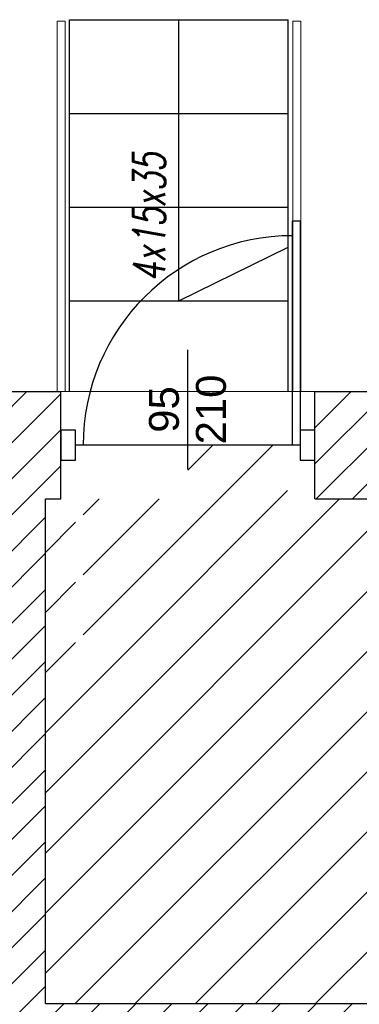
# Model space of a CAD drawing. Header units: millimetres. Extents: x -486876 to 553054, y -140324 to 834178.
# Tile 77 of 155: x -78279 to -77010, y 81199 to 84876. Entities that reach past the tile are written whole.
import ezdxf
from ezdxf.enums import TextEntityAlignment as Align

# ---------------------------------------------------------------- set-up
doc = ezdxf.new("R2010")
doc.units = ezdxf.units.MM
doc.linetypes.add('DASH2', pattern=[0.75, 0.5, -0.25])
for name, color, linetype, lineweight in [('_XREF', 252, 'DASH2', 13), ('XREF$0$0-ARKUSZ-OPIS', 8, 'Continuous', 18), ('XREF$0$AR-EL-PORĘCZE', 8, 'Continuous', 18), ('XREF$0$elewacje', 8, 'Continuous', 20), ('XREF$0$ściana nośna', 8, 'Continuous', 30)]:
    doc.layers.add(name, color=color, linetype=linetype, lineweight=lineweight)
for name, color, linetype in [('XREF$0$DRZWI', 8, 'Continuous'), ('XREF$0$WIDOK', 8, 'Continuous'), ('XREF$0$WYMIARY', 9, 'Continuous'), ('XREF$0$WYPEŁNIENIA', 8, 'Continuous')]:
    doc.layers.add(name, color=color, linetype=linetype)
doc.styles.add('XREF$0$APLUS', font='arial.ttf', dxfattribs={"width": 0.6})
doc.styles.add('XREF$0$Simplex 0.7 Italic', font='simplex.shx', dxfattribs={"width": 0.7, "oblique": 10})
pattern_1 = [(45, (-52999.899, 13162.694), (-6.7351921, 6.7351921), [])]
pattern_2 = [(45, (-28088.064, -1137.435), (-11.22532, 11.22532), [])]

# ---------------------------------------------------------------- blocks, each defined once
blk = doc.blocks.new('*U594')
for p in [(0, -0.35), (0, 0.35)]:
    blk.add_line(p, (0, 0.375))
at = {"ltscale": 0.8}
blk.add_line((-0.0797, 0), (0.3181, 0), dxfattribs=at)
blk.add_lwpolyline([(0.05, 0.375), (0.05, 0.425), (-0.05, 0.425), (-0.05, 0.375)], close=True, dxfattribs=at)
blk.add_lwpolyline([(0, -0.375), (0, -0.35), (0.7497, -0.35), (0.7497, -0.375), (0.05, -0.375), (-0.05, -0.375), (-0.05, -0.425), (0.05, -0.425), (0.05, -0.375)])
blk.add_arc((0, -0.35), 0.7, 0, 90)
at = {"style": 'XREF$0$APLUS'}
blk.add_attdef('S', text='', height=0.1, dxfattribs=at).set_placement((0.1192, 0), align=Align.BOTTOM_CENTER)
blk.add_attdef('H', text='', height=0.1, dxfattribs=at).set_placement((0.1192, -0.0273), align=Align.TOP_CENTER)
blk = doc.blocks.new('XREF')
at = {"layer": 'XREF$0$WYPEŁNIENIA'}
h = blk.add_hatch(dxfattribs=at)
h.set_pattern_fill('ANSI31', color=256, scale=3)
h.set_pattern_definition(pattern_1)
h.paths.add_polyline_path([(2833.43, 11289.37), (2724.32, 11289.37), (2724.32, 11249.37), (2833.43, 11249.37)])
h.paths.add_polyline_path([(2867.14, 11289.37), (2833.43, 11289.37), (2833.43, 11249.37), (2867.14, 11249.37)])
h.paths.add_polyline_path([(2561.4, 11289.37), (2420.48, 11289.37), (2420.48, 11249.37), (2561.4, 11249.37)])
h.paths.add_polyline_path([(2257.56, 11289.37), (2121.56, 11289.37), (2121.56, 11163.24), (2161.56, 11163.24), (2161.56, 11249.37), (2257.56, 11249.37)])
h.paths.add_polyline_path([(2161.56, 11000.31), (2121.56, 11000.31), (2121.56, 10935.51), (2161.56, 10935.51)])
h.paths.add_polyline_path([(2161.56, 10935.51), (2121.56, 10935.51), (2121.56, 10867.6), (2161.56, 10867.6)])
h.paths.add_polyline_path([(3030.07, 11289.37), (3030.07, 11249.37), (3176.56, 11249.37), (3176.56, 11149.37), (2871.56, 11149.37), (2871.56, 10935.51), (2896.56, 10935.51), (2896.56, 11134.37), (3176.56, 11134.37), (3176.56, 10935.51), (3201.56, 10935.51), (3201.56, 11045.83), (3361.56, 11045.83), (3361.56, 10945.96), (3337.08, 10945.96), (3337.08, 10935.51), (3364.3, 10935.51), (3364.3, 10937.53), (3378.3, 10937.53), (3378.3, 10935.51), (3395.73, 10935.51), (3395.73, 10937.53), (3409.73, 10937.53), (3409.73, 10935.51), (3427.16, 10935.51), (3427.16, 10937.53), (3441.16, 10937.53), (3441.16, 10935.51), (3446.56, 10935.51), (3446.56, 10945.96), (3376.56, 10945.96), (3376.56, 11045.83), (3456.22, 11045.83), (3456.22, 11060.83), (3201.56, 11060.83), (3201.56, 11249.37), (3207.26, 11249.37), (3207.26, 11289.37), (3205.89, 11289.37)])
h.paths.add_polyline_path([(3179.52, 11177.85), (3198.59, 11177.85), (3198.59, 11191.35), (3179.52, 11191.35)], flags=24)
h.paths.add_polyline_path([(3151.69, 11132.98), (3151.69, 11150.77), (3138.19, 11150.77), (3138.19, 11132.98)], flags=25)
h.paths.add_polyline_path([(3276.39, 11044.44), (3276.39, 11062.23), (3262.89, 11062.23), (3262.89, 11044.44)], flags=25)
h = blk.add_hatch(dxfattribs=at)
h.set_pattern_fill('ANSI31', color=256, scale=3)
h.set_pattern_definition(pattern_1)
h.paths.add_polyline_path([(3567.22, 11289.37), (3507.62, 11289.37), (3507.62, 11249.37), (3567.22, 11249.37)])
h.paths.add_polyline_path([(3507.62, 11289.37), (3302.26, 11289.37), (3302.26, 11249.37), (3507.62, 11249.37)])
h.paths.add_polyline_path([(3796.56, 11289.37), (3567.22, 11289.37), (3567.22, 11249.37), (3766.56, 11249.37), (3766.56, 11216.34), (3796.56, 11216.34)])
h = blk.add_hatch(dxfattribs=at)
h.set_pattern_fill('ANSI31', color=256, scale=5)
h.set_pattern_definition(pattern_2)
h.paths.add_polyline_path([(3293.88, 11269.37), (3254.76, 11269.37), (3254.76, 11249.37), (3215.64, 11249.37), (3215.64, 11191.14, 0.414214)])
h = blk.add_hatch(dxfattribs=at)
h.set_pattern_fill('ANSI31', color=256, scale=5)
h.set_pattern_definition(pattern_2)
h.paths.add_polyline_path([(3507.62, 11249.37), (3302.26, 11249.37), (3291.28, 11249.37, -0.340372), (3215.64, 11191.14), (3215.64, 11185.59), (3212.85, 11185.59), (3212.85, 11249.37), (3207.26, 11249.37), (3201.56, 11249.37), (3201.56, 11060.83), (3456.22, 11060.83), (3456.22, 11074.33), (3456.22, 11118.49), (3507.62, 11118.49)])
h.paths.add_polyline_path([(3766.56, 11249.37), (3507.62, 11249.37), (3507.62, 11118.49), (3555.71, 11118.49), (3555.71, 11074.33), (3507.62, 11074.33), (3507.62, 11060.83), (3766.56, 11060.83), (3766.56, 11096.65), (3766.56, 11216.34)])
h.paths.add_polyline_path([(3571.08, 11127.38), (3697.5, 11127.38), (3697.5, 11083.21), (3571.08, 11083.21)], flags=16)
h.paths.add_polyline_path([(3507.62, 11074.33), (3456.22, 11074.33), (3456.22, 11060.83), (3507.62, 11060.83)], flags=17)
h.paths.add_polyline_path([(3575.22, 11093.38), (3613.36, 11093.38), (3617.14, 11120.3), (3579, 11120.3)], flags=8)
h.paths.add_polyline_path([(3615.95, 11109.61), (3693.87, 11109.61), (3695.97, 11124.56), (3618.05, 11124.56)], flags=8)
h.paths.add_polyline_path([(3615.46, 11086.76), (3678.55, 11086.76), (3681.36, 11106.78), (3618.27, 11106.78)], flags=8)
h = blk.add_hatch(dxfattribs=at)
h.set_pattern_fill('ANSI31', color=256, scale=3)
h.set_pattern_definition(pattern_1)
h.paths.add_polyline_path([(3536.35, 10935.51), (3530.35, 10935.51), (3530.35, 10801.78), (3536.35, 10801.78)])
h.paths.add_polyline_path([(3536.35, 11045.83), (3530.35, 11045.83), (3530.35, 10945.96), (3533.62, 10945.96), (3536.35, 10945.96)], flags=17)
h.paths.add_polyline_path([(3796.56, 11096.65), (3766.56, 11096.65), (3766.56, 11060.83), (3507.62, 11060.83), (3507.62, 11045.83), (3526.56, 11045.83), (3626.56, 11045.83), (3626.56, 10935.51), (3636.56, 10935.51), (3636.56, 11045.83), (3766.56, 11045.83), (3796.56, 11045.83)])
edge = h.paths.add_edge_path()
edge.add_arc((3779.04, 10935.86), 93.67, 192.1343, 192.8888, ccw=False)
edge.add_line((3687.46, 10916.17), (3684.53, 10916.17))
edge.add_line((3684.53, 10916.17), (3684.53, 10926.14))
edge.add_line((3684.53, 10926.14), (3636.56, 10926.14))
edge.add_line((3636.56, 10926.14), (3636.56, 10935.51))
edge.add_line((3636.56, 10935.51), (3626.56, 10935.51))
edge.add_line((3626.56, 10935.51), (3626.56, 10926.14))
edge.add_line((3626.56, 10926.14), (3626.56, 10916.14))
edge.add_line((3626.56, 10916.14), (3626.56, 10891.78))
edge.add_line((3626.56, 10891.78), (3687.73, 10891.78))
edge.add_line((3687.73, 10891.78), (3687.73, 10914.97))
h.paths.add_polyline_path([(3647.75, 10901.56), (3633.75, 10901.56), (3633.75, 10915.56), (3647.75, 10915.56)], flags=16)
h.paths.add_polyline_path([(3796.56, 10926.14), (3766.56, 10926.14), (3766.56, 10872.13), (3796.56, 10872.13)])
h.paths.add_polyline_path([(3796.56, 10818.23), (3766.56, 10818.23), (3766.56, 10801.78), (3747.83, 10801.78), (3747.83, 10786.78), (3766.56, 10786.78), (3766.56, 10776.78), (3796.56, 10776.78)])
h.paths.add_polyline_path([(3747.83, 10801.78), (3680.36, 10801.78), (3680.36, 10786.78), (3747.83, 10786.78)])
h.paths.add_polyline_path([(3406.41, 10801.78), (3376.56, 10801.78), (3376.56, 10889.68), (3446.15, 10889.68), (3446.56, 10916.14), (3446.56, 10926.14), (3446.56, 10935.51), (3441.16, 10935.51), (3441.16, 10923.53), (3427.16, 10923.53), (3427.16, 10935.51), (3409.73, 10935.51), (3409.73, 10923.53), (3395.73, 10923.53), (3395.73, 10935.51), (3378.3, 10935.51), (3378.3, 10923.53), (3364.3, 10923.53), (3364.3, 10935.51), (3337.08, 10935.51), (3337.08, 10926.14), (3301.56, 10926.14), (3301.56, 10920.14), (3301.56, 10916.14), (3337.08, 10916.14), (3337.08, 10889.68), (3361.56, 10889.68), (3361.56, 10801.78), (3189.06, 10801.78), (3176.56, 10801.78), (3176.56, 10766.78), (3201.56, 10766.78), (3201.56, 10786.78), (3406.41, 10786.78)])
h.paths.add_polyline_path([(3214.49, 10923.14), (3214.49, 10926.14), (3201.56, 10926.14), (3201.56, 10935.51), (3176.56, 10935.51), (3176.56, 10901.78), (3201.56, 10901.78), (3201.56, 10916.14), (3214.49, 10916.14)], flags=17)
h.paths.add_polyline_path([(3176.56, 10801.78), (3006.73, 10801.78), (3006.73, 10789.78), (3176.56, 10789.78)])
h.paths.add_polyline_path([(2906.73, 10801.78), (2815.34, 10801.78), (2815.34, 10789.78), (2894.64, 10789.78), (2904.95, 10789.78)])
h.paths.add_polyline_path([(2896.56, 10935.51), (2871.56, 10935.51), (2871.56, 10801.78), (2896.56, 10801.78)])
h.paths.add_polyline_path([(2892.75, 10828.64), (2910.53, 10828.64), (2910.53, 10842.14), (2892.75, 10842.14)])
at = {"layer": 'XREF$0$AR-EL-PORĘCZE', "lineweight": -2}
for p, q in [((3205.89, 11289.37), (3205.89, 11427.73)), ((3208.89, 11427.73), (3205.89, 11427.73)), ((3208.89, 11289.37), (3208.89, 11427.73)), ((3293.95, 11289.37), (3293.95, 11427.73)), ((3293.95, 11427.73), (3296.95, 11427.73)), ((3296.95, 11289.37), (3296.95, 11427.73))]:
    blk.add_line(p, q, dxfattribs=at)
at = {"layer": 'XREF$0$elewacje'}
blk.add_line((3207.26, 11289.37), (3302.26, 11289.37), dxfattribs=at)
at = {"layer": 'XREF$0$WIDOK'}
for p, q in [((3210.58, 11428.26), (3292.27, 11428.26)), ((3210.58, 11289.37), (3210.58, 11428.26)), ((3292.27, 11289.37), (3292.27, 11428.26)), ((3210.58, 11393.26), (3292.27, 11393.26)), ((3210.58, 11358.26), (3292.27, 11358.26)), ((3210.58, 11323.26), (3292.27, 11323.26))]:
    blk.add_line(p, q, dxfattribs=at)
at = {"layer": 'XREF$0$WYMIARY'}
for q in [(3251.42, 11428.26), (3292.27, 11343.26)]:
    blk.add_line((3251.42, 11323.26), q, dxfattribs=at)
at = {"layer": 'XREF$0$ściana nośna'}
for p, q in [((3030.07, 11289.37), (3207.26, 11289.37)), ((3207.26, 11249.37), (3207.26, 11289.37)), ((3302.26, 11289.37), (3796.56, 11289.37)), ((3302.26, 11249.37), (3302.26, 11289.37)), ((3201.56, 11249.37), (3207.26, 11249.37)), ((3201.56, 11060.83), (3201.56, 11249.37)), ((3302.26, 11249.37), (3766.56, 11249.37)), ((3201.56, 11060.83), (3766.56, 11060.83))]:
    blk.add_line(p, q, dxfattribs=at)
at = {"layer": 'XREF$0$DRZWI', "xscale": 111.7647058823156, "yscale": 111.7647058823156, "zscale": 111.7647058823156, "rotation": 90}
blk.add_blockref('*U594', (3254.76, 11269.37), dxfattribs=at).add_auto_attribs({'S': '95', 'H': '210'})
at = {"style": 'XREF$0$APLUS'}
blk.add_attdef('165', text='', height=12.94, rotation=90, dxfattribs=at).set_placement((5850.28, 4086.91), align=Align.TOP_CENTER)
blk.add_attdef('70', text='', height=12.94, rotation=90, dxfattribs=at).set_placement((5846.74, 4087.03), align=Align.BOTTOM_CENTER)
at = {"layer": 'XREF$0$0-ARKUSZ-OPIS', "style": 'XREF$0$Simplex 0.7 Italic', "oblique": 10, "width": 0.7}
blk.add_text('4x15x35', height=12, rotation=90, dxfattribs=at).set_placement((3246.32, 11330.35))
at = {"layer": 'XREF$0$DRZWI', "style": 'XREF$0$APLUS'}
for tag, height, p in [('90', 10.59, (3968.05, 17970.78)), ('90', 10.59, (4273.69, 17907.63)), ('90', 10.59, (4647.11, 17907.63)), ('90', 10.59, (4995.74, 17907.63)), ('90', 10.59, (5345.01, 17907.63)), ('90', 8.24, (3625.86, 17450.53)), ('90', 8.24, (4282.58, 17436.64)), ('90', 8.24, (4577.82, 17436.64)), ('90', 8.24, (5003.12, 17436.64)), ('90', 8.24, (5300.95, 17436.64)), ('90', 8.24, (5625.63, 17350.96)), ('110', 12.94, (3772.73, 10725.01)), ('100', 12.94, (3763.85, 10003.38)), ('90', 10.59, (3383.41, 9921.97)), ('83', 10.59, (4118.73, 4184.03))]:
    blk.add_attdef(tag, text='', height=height, dxfattribs=at).set_placement(p, align=Align.BOTTOM_CENTER)
for tag, height, p in [('200', 10.59, (3967.95, 17967.89)), ('200', 10.59, (4273.59, 17904.74)), ('200', 10.59, (4647.01, 17904.74)), ('200', 10.59, (4995.64, 17904.74)), ('200', 10.59, (5344.91, 17904.74)), ('200', 8.24, (3625.86, 17448.28)), ('200', 8.24, (4282.58, 17434.39)), ('200', 8.24, (4577.82, 17434.39)), ('200', 8.24, (5003.12, 17434.39)), ('200', 8.24, (5300.95, 17434.39)), ('200', 8.24, (5625.63, 17348.71)), ('210', 12.94, (3772.6, 10721.48)), ('200', 12.94, (3763.85, 9999.84)), ('200', 10.59, (3383.31, 9919.08)), ('178', 10.59, (4118.62, 4181.14))]:
    blk.add_attdef(tag, text='', height=height, dxfattribs=at).set_placement(p, align=Align.TOP_CENTER)
for tag, height, p in [('205', 10.59, (4204.92, 17787.31)), ('210', 10.59, (5722.65, 17787.31)), ('210', 12.94, (4044.07, 17776.19)), ('210', 12.94, (4602.86, 17776.83)), ('210', 12.94, (4951.5, 17776.83)), ('210', 12.94, (5300.98, 17776.83)), ('210', 12.94, (3579.16, 17557.04)), ('210', 12.94, (3935.88, 17557.04)), ('210', 12.94, (4219.13, 17557.04)), ('210', 12.94, (4633.7, 17557.04)), ('210', 12.94, (4958.43, 17557.04)), ('210', 12.94, (5356.84, 17557.04)), ('210', 12.94, (5615.9, 17557.04)), ('200', 11.76, (4716.1, 10187.15)), ('200', 11.76, (4936.97, 10128.95)), ('200', 11.76, (5363.02, 10117.1)), ('210', 13.53, (3475.75, 9987.9)), ('170', 11.76, (4209.38, 4035.73))]:
    blk.add_attdef(tag, text='', height=height, rotation=90, dxfattribs=at).set_placement(p, align=Align.TOP_CENTER)
for tag, height, p in [('100', 10.59, (5719.75, 17787.41)), ('96', 10.59, (4202.03, 17787.41)), ('100', 12.94, (4040.53, 17776.32)), ('100', 12.94, (4599.33, 17776.96)), ('100', 12.94, (4947.96, 17776.96)), ('100', 12.94, (5297.45, 17776.96)), ('100', 12.94, (3575.63, 17557.16)), ('100', 12.94, (3932.34, 17557.16)), ('100', 12.94, (4215.59, 17557.16)), ('100', 12.94, (4630.17, 17557.16)), ('100', 12.94, (4954.89, 17557.16)), ('100', 12.94, (5353.3, 17557.16)), ('100', 12.94, (5612.36, 17557.16)), ('90', 11.76, (4712.89, 10187.26)), ('90', 11.76, (4933.75, 10129.07)), ('90', 11.76, (5359.81, 10117.21)), ('120', 13.53, (3472.06, 9987.9)), ('90', 11.76, (4206.17, 4035.84))]:
    blk.add_attdef(tag, text='', height=height, rotation=90, dxfattribs=at).set_placement(p, align=Align.BOTTOM_CENTER)

msp = doc.modelspace()

# ---------------------------------------------------------------- block references
at = {"layer": '_XREF', "xscale": 10, "yscale": 10, "zscale": 10}
msp.add_blockref('XREF', (-110198.46986, -29406.42919), dxfattribs=at)

doc.saveas('drawing.dxf')
